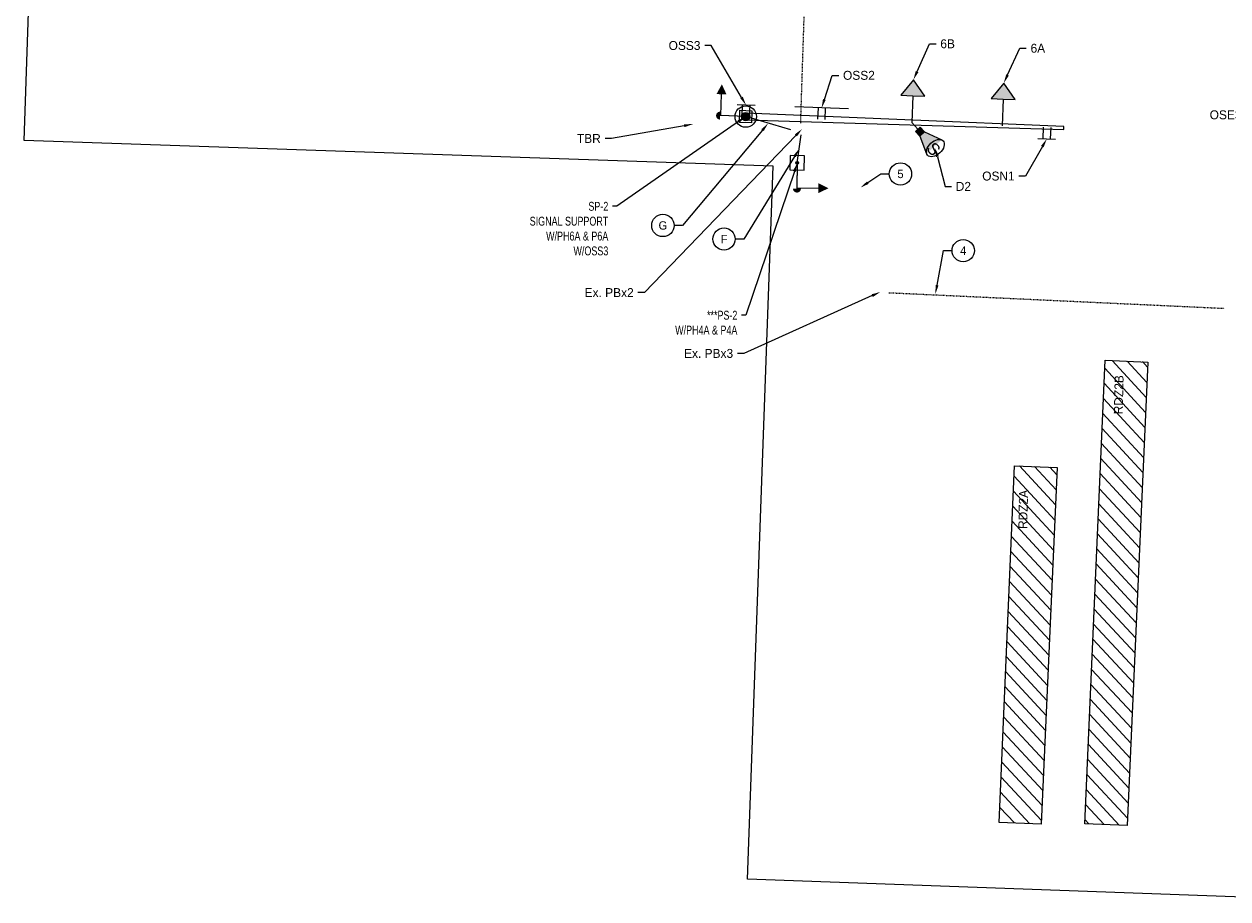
# Model space of a CAD drawing. Header units: feet. Extents: x 161116 to 161696, y 289780 to 291461.
# Tile 3 of 12: x 161321 to 161489, y 290491 to 290614. Entities that reach past the tile are written whole.
import ezdxf
from ezdxf import colors
from ezdxf.entities.mleader import LeaderData, LeaderLine
from ezdxf.enums import TextEntityAlignment as Align
from ezdxf.math import Vec2, Vec3

# ---------------------------------------------------------------- set-up
doc = ezdxf.new("R2010")
doc.units = ezdxf.units.FT
doc.header["$MEASUREMENT"] = 0
doc.linetypes.add('constlimit', pattern=[0])
doc.linetypes.add('OhDOT_USTN5', pattern=[0.11, 0.055, -0.055])
for name, color, linetype in [('RW_P_Const_Limits', 30, 'constlimit'), ('SG_P_Conduit', 1, 'Continuous'), ('SG_P_Detection', 24, 'Continuous'), ('SG_P_Foundation', 61, 'Continuous'), ('SG_P_Heads', 2, 'Continuous'), ('SG_P_Mast_Arm', 4, 'Continuous'), ('SG_P_Poles', 4, 'Continuous'), ('SG_P_Text', 7, 'Continuous'), ('SG_P_Text_Conduit', 7, 'Continuous'), ('SG_X_Conduit', 232, 'OhDOT_USTN5'), ('T-CONDUIT-TXT', 4, 'Continuous')]:
    doc.layers.add(name, color=color, linetype=linetype)
doc.layers.add('SG_P_DetectionZone', color=12, linetype='Continuous', lineweight=13)
doc.styles.add('Slanted-Normal', font='font31.shx', dxfattribs={"height": 0.1})
doc.styles.add('Slanted-Normal LS 0.50', font='font31.shx', dxfattribs={"height": 0.14})
doc.styles.get("Standard").update_dxf_attribs({"font": 'font31.shx'})

# ---------------------------------------------------------------- blocks, each defined once
blk = doc.blocks.new('*U1226')
at = {"layer": 'SG_P_Poles'}
h = blk.add_hatch(color=256, dxfattribs=at)
h.dxf.hatch_style = 1
edge = h.paths.add_edge_path()
edge.add_arc((0, 0), 0.583, 0, 360)
at = {"layer": 'SG_P_Foundation'}
blk.add_circle((0, 0), 1.5, dxfattribs=at)
at = {"layer": 'SG_P_Mast_Arm', "flags": 128}
blk.add_lwpolyline([(0, -0.46), (44.58, -0.42), (44.58, -0.01), (44.58, -0.01), (0, 0.46)], close=True, dxfattribs=at)
at = {"layer": 'SG_P_Poles'}
blk.add_lwpolyline([(-0.85, 0.85), (0.85, 0.85), (0.85, -0.85), (-0.85, -0.85)], close=True, dxfattribs=at)
blk.add_circle((0, 0), 0.583, dxfattribs=at)
blk = doc.blocks.new('*U1097')
at = {"layer": 'SG_P_Heads', "linetype": 'Continuous', "lineweight": 13}
for p, q in [((0, 0), (3.5, 0)), ((3.5, 0), (3.5, -3))]:
    blk.add_line(p, q, dxfattribs=at)
at = {"layer": 'SG_P_Heads', "linetype": 'Continuous', "lineweight": 0, "extrusion": (0, 0, -1)}
blk.add_solid([(-4.2, -3), (-2.8, -3), (-3.5, -4.4)], dxfattribs=at)
blk = doc.blocks.new('*U1098')
at = {"layer": 'SG_P_Heads'}
h = blk.add_hatch(color=256, dxfattribs=at)
edge = h.paths.add_edge_path()
edge.add_line((3.6, 0.56), (3.6, -0.56))
edge.add_ellipse((3.6, 0), major_axis=(-0.396, 0.396), ratio=0.999919, start_angle=134.9979, end_angle=314.9975)
blk.add_line((0, 0), (3.6, 0), dxfattribs=at)
blk = doc.blocks.new('*U1103')
at = {"layer": 'SG_P_Heads'}
blk.add_hatch(color=256, dxfattribs=at).paths.add_polyline_path([(3.75, 0), (3.75, -1.69), (6, 0), (3.75, 1.69)])
at = {"layer": 'SG_P_Heads', "flags": 128}
blk.add_lwpolyline([(3.75, 0), (3.75, -1.69), (6, 0), (3.75, 1.69), (3.75, 0), (0, 0)], dxfattribs=at)
blk = doc.blocks.new('*U1090')
at = {"layer": 'SG_P_Detection'}
h = blk.add_hatch(color=256, dxfattribs=at)
edge = h.paths.add_edge_path()
edge.add_line((0.387, 0.12), (0.181, 0.037))
edge.add_line((0.181, 0.037), (0.181, -0.037))
edge.add_line((0.181, -0.037), (0.387, -0.12))
edge.add_ellipse((0.406, 0), major_axis=(0, -0.124), ratio=0.621318, start_angle=194.0157, end_angle=345.9652, ccw=False)
for p, q in [((0, 0), (0.106, 0)), ((0.181, 0.037), (0.387, 0.12)), ((0.181, -0.037), (0.387, -0.12))]:
    blk.add_line(p, q, dxfattribs=at)
at = {"layer": 'SG_P_Detection', "flags": 128}
blk.add_lwpolyline([(0.106, 0.037), (0.106, -0.037), (0.181, -0.037), (0.181, 0.037), (0.106, 0.037)], close=True, dxfattribs=at)
at = {"layer": 'SG_P_Detection'}
blk.add_ellipse((0.406, 0), major_axis=(0, -0.124), ratio=0.621318, dxfattribs=at)
at = {"layer": 'SG_P_Detection', "extrusion": (0, 0, -1)}
blk.add_solid([(-0.106, 0.037), (-0.106, -0.037), (-0.181, 0.037), (-0.181, -0.037)], dxfattribs=at)
at = {"layer": 'SG_P_Detection', "insert": (0.4, -0.023), "char_height": 0.14, "attachment_point": 5, "line_spacing_factor": 0.6, "style": 'Slanted-Normal LS 0.50'}
blk.add_mtext('\\FISO_FONTLEFT;S', dxfattribs=at)
blk = doc.blocks.new('*U1113')
at = {"layer": 'SG_P_Heads', "flags": 128}
for points in [[(3.75, 1.59), (-3.75, 1.59)], [(-0.5, 1.59), (-0.5, 0)], [(0.5, 1.59), (0.5, 0)]]:
    blk.add_lwpolyline(points, dxfattribs=at)
blk = doc.blocks.new('_TagCircle')
at = {"color": 0, "linetype": 'ByBlock', "lineweight": -2, "transparency": 16777216}
blk.add_circle((0, 0), 0.125, dxfattribs=at)
at = {"layer": 'T-CONDUIT-TXT', "color": 0, "transparency": 16777216}
blk.add_attdef('TAGNUMBER', text='', height=0.09375, dxfattribs=at).set_placement((0, -0.046875), align=Align.CENTER)
blk = doc.blocks.new('*U1115')
at = {"layer": 'SG_P_Heads', "flags": 128}
for points in [[(1.25, 1.59), (-1.25, 1.59)], [(-0.5, 0), (-0.5, 1.59)], [(0.5, 1.59), (0.5, 0)]]:
    blk.add_lwpolyline(points, dxfattribs=at)
blk = doc.blocks.new('*U1089')
at = {"layer": 'SG_P_Poles'}
h = blk.add_hatch(color=256, dxfattribs=at)
h.dxf.hatch_style = 1
edge = h.paths.add_edge_path()
edge.add_arc((0, 0), 0.187, -89.2764, 90.7236)
edge.add_arc((0, 0), 0.187, 90.7236, 270.7236)
at = {"layer": 'SG_P_Foundation', "flags": 128}
blk.add_lwpolyline([(1, 1), (-1, 1), (-1, -1), (1, -1)], close=True, dxfattribs=at)
at = {"layer": 'SG_P_Poles'}
blk.add_circle((0, 0), 0.187, dxfattribs=at)

msp = doc.modelspace()

# ---------------------------------------------------------------- hatches: boundary and pattern name
at = {"layer": 'SG_P_DetectionZone', "transparency": 33554585}
h = msp.add_hatch(dxfattribs=at)
h.set_pattern_fill('ANSI31', color=247, scale=12, angle=-92.2053)
h.set_pattern_definition([(312.79474121, (-64620.6316, 1838591.243), (1.100688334, 1.019060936), [])])
h.paths.add_polyline_path([(161475.34, 290501.73), (161478.26, 290566.7), (161472.26, 290566.92), (161469.45, 290501.98)])
h = msp.add_hatch(dxfattribs=at)
h.set_pattern_fill('ANSI31', color=247, scale=12, angle=-92.2053)
h.set_pattern_definition([(312.79474121, (-64632.2057, 1838601.4326), (1.100688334, 1.019060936), [])])
h.paths.add_polyline_path([(161463.32, 290501.93), (161465.56, 290551.88), (161459.6, 290552.14), (161457.44, 290502.18)])

# ---------------------------------------------------------------- linework, layer by layer
at = {"layer": 'RW_P_Const_Limits', "flags": 128}
msp.add_lwpolyline([(161432.18, 290770.18), (161438.65, 290948.81), (161434.81, 290952.98), (161338.52, 290956.95), (161341.61, 291031.88), (161441.53, 291027.77), (161445.18, 291128.3), (161521.1, 291125.55), (161517.41, 291023.63), (161617.73, 291019.46), (161614.66, 290945.52), (161518.74, 290949.51), (161514.59, 290945.69), (161508.12, 290767.43), (161504.64, 290671.49), (161506.56, 290669.16), (161524.3, 290668.49), (161524.24, 290666.81), (161606.29, 290663.99), (161603.65, 290587.04), (161501.7, 290590.54), (161498.11, 290491.45), (161422.16, 290494.2), (161425.78, 290594.14), (161320.85, 290597.71), (161323.43, 290673.64), (161424.55, 290670.22), (161428.69, 290674.1), (161432.17, 290770.18)], dxfattribs=at)
at = {"layer": 'SG_P_Conduit', "flags": 128}
for points in [[(161428.25, 290599.19), (161421.93, 290601.07)], [(161429.15, 290594.57), (161429.7, 290598.52)]]:
    msp.add_lwpolyline(points, dxfattribs=at)
at = {"layer": 'SG_P_DetectionZone', "elevation": 996.48, "flags": 128}
for points in [[(161472.26, 290566.92), (161478.26, 290566.66), (161475.34, 290501.73), (161469.45, 290501.98)], [(161459.6, 290552.14), (161465.56, 290551.88), (161463.32, 290501.93), (161457.44, 290502.18)]]:
    msp.add_lwpolyline(points, close=True, dxfattribs=at)
at = {"layer": 'SG_X_Conduit', "elevation": 996.48, "flags": 128}
for points in [[(161429.63, 290600.12), (161431.76, 290665.2)], [(161442, 290576.39), (161488.95, 290574.2)]]:
    msp.add_lwpolyline(points, dxfattribs=at)

# ---------------------------------------------------------------- block references
at = {"layer": 'SG_P_Detection', "xscale": 12, "yscale": 12, "zscale": 12, "rotation": 312.7651045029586}
msp.add_blockref('*U1090', (161445.18, 290600.23, 996.48), dxfattribs=at)
at = {"layer": 'SG_P_Heads'}
for name, p, rotation in [('*U1103', (161445.18, 290600.23, 996.48), 87.77228890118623), ('*U1103', (161457.84, 290599.77, 996.48), 87.77228890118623), ('*U1097', (161421.93, 290601.07), 177.9389700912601), ('*U1115', (161421.93, 290601.07), 358.0205629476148), ('*U1113', (161432.5, 290600.69), 357.920710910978), ('*U1098', (161421.93, 290601.07), 177.9389700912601), ('*U1115', (161464.16, 290599.54, 996.48), 177.7482043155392)]:
    msp.add_blockref(name, p, dxfattribs=dict(at, rotation=rotation))
at = {"layer": 'SG_P_Heads', "xscale": -1, "rotation": 89.35752840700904}
for name in ['*U1098', '*U1097']:
    msp.add_blockref(name, (161429.15, 290594.57), dxfattribs=at)
at = {"layer": 'SG_P_Poles'}
for name, p, rotation in [('*U1226', (161421.93, 290601.07), 358.1945144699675), ('*U1089', (161429.15, 290594.57), 268.5967248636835)]:
    msp.add_blockref(name, p, dxfattribs=dict(at, rotation=rotation))

# ---------------------------------------------------------------- texts
at = {"layer": 'SG_P_DetectionZone', "style": 'Slanted-Normal'}
for s, p in [('RDZ2B', (161474.74, 290559.34, 996.48)), ('RDZ2A', (161461.36, 290543.27, 996.48))]:
    msp.add_text(s, height=1.25, rotation=88.6739, dxfattribs=at).set_placement(p)

# ---------------------------------------------------------------- leaders
at = {"layer": 'SG_P_Text'}
ml = msp.add_multileader_mtext('Standard', dxfattribs=at)
ml.set_content('OSS3', color=256, style='Slanted-Normal')
ml.set_leader_properties(color=256, linetype='ByLayer', lineweight=-1)
ml.build(insert=Vec2(0, 0))
ml.multileader.update_dxf_attribs({"dogleg_length": 0.09, "arrow_head_size": 1.25, "scale": 10})
ctx = ml.context
ctx.base_point, ctx.scale, ctx.char_height, ctx.arrow_head_size, ctx.landing_gap_size, ctx.plane_origin = Vec3(161410.46, 290611.03, 1990.99), 10, 1.25, 1.25, 0.6, Vec3(161338.75, 290639.92, 1990.99)
ctx.text_align_type = 2
notes = []
notes.append((ctx, [(1, (1, 1, 0), (161417.09, 290611.03, 1990.99), (-1, 0), 0.9, [(0, [(161421.98, 290602.66, 1990.99)], 0, [])])]))
ctx.mtext.insert, ctx.mtext.alignment, ctx.mtext.flow_direction = Vec3(161415.59, 290611.65, 1990.99), 3, 5
ml = msp.add_multileader_mtext('Standard', dxfattribs=at)
ml.set_content('6B', color=256, style='Slanted-Normal')
ml.set_leader_properties(color=256, linetype='ByLayer', lineweight=-1)
ml.build(insert=Vec2(0, 0))
ml.multileader.update_dxf_attribs({"dogleg_length": 0.09, "arrow_head_size": 1.25, "scale": 10})
ctx = ml.context
ctx.base_point, ctx.scale, ctx.char_height, ctx.arrow_head_size, ctx.landing_gap_size, ctx.plane_origin = Vec3(161448.59, 290611.26, 996.48), 10, 1.25, 1.25, 0.6, Vec3(161361.78, 290645.2, 996.48)
notes.append((ctx, [(0, (1, 1, 0), (161447.69, 290611.26, 996.48), (1, 0), 0.9, [(0, [(161445.42, 290606.22, 996.48)], 0, [])])]))
ctx.mtext.insert, ctx.mtext.flow_direction = Vec3(161449.19, 290611.89, 996.48), 5
ml = msp.add_multileader_mtext('Standard', dxfattribs=at)
ml.set_content('6A', color=256, style='Slanted-Normal')
ml.set_leader_properties(color=256, linetype='ByLayer', lineweight=-1)
ml.build(insert=Vec2(0, 0))
ml.multileader.update_dxf_attribs({"dogleg_length": 0.09, "arrow_head_size": 1.25, "scale": 10})
ctx = ml.context
ctx.base_point, ctx.scale, ctx.char_height, ctx.arrow_head_size, ctx.landing_gap_size, ctx.plane_origin = Vec3(161461.23, 290610.64, 996.48), 10, 1.25, 1.25, 0.6, Vec3(161377.77, 290644.62, 996.48)
notes.append((ctx, [(0, (1, 1, 0), (161460.33, 290610.64, 996.48), (1, 0), 0.9, [(0, [(161458.08, 290605.76, 996.48)], 0, [])])]))
ctx.mtext.insert, ctx.mtext.flow_direction = Vec3(161461.83, 290611.27, 996.48), 5
ml = msp.add_multileader_mtext('Standard', dxfattribs=at)
ml.set_content('OSS2', color=256, style='Slanted-Normal')
ml.set_leader_properties(color=256, linetype='ByLayer', lineweight=-1)
ml.build(insert=Vec2(0, 0))
ml.multileader.update_dxf_attribs({"dogleg_length": 0.09, "arrow_head_size": 1.25, "scale": 10})
ctx = ml.context
ctx.base_point, ctx.scale, ctx.char_height, ctx.arrow_head_size, ctx.landing_gap_size, ctx.plane_origin = Vec3(161434.96, 290606.84), 10, 1.25, 1.25, 0.6, Vec3(161347.95, 290641.11)
notes.append((ctx, [(0, (1, 1, 0), (161434.06, 290606.84), (1, 0), 0.9, [(0, [(161432.56, 290602.27)], 0, [])])]))
ctx.mtext.insert, ctx.mtext.flow_direction = Vec3(161435.56, 290607.47), 5
ml = msp.add_multileader_mtext('Standard', dxfattribs=at)
ml.set_content('OSE3', color=256, style='Slanted-Normal')
ml.set_leader_properties(color=256, linetype='ByLayer', lineweight=-1)
ml.build(insert=Vec2(0, 0))
ml.multileader.update_dxf_attribs({"dogleg_length": 0.09, "arrow_head_size": 1.25, "scale": 10})
ctx = ml.context
ctx.base_point, ctx.scale, ctx.char_height, ctx.arrow_head_size, ctx.landing_gap_size, ctx.plane_origin = Vec3(161486.28, 290601.32, 996.48), 10, 1.25, 1.25, 0.6, Vec3(161421.92, 290632.49, 996.48)
ctx.text_align_type = 2
notes.append((ctx, [(1, (1, 1, 0), (161492.88, 290601.32, 996.48), (-1, 0), 0.9, [(0, [(161506.53, 290593.65, 996.48)], 0, [])])]))
ctx.mtext.insert, ctx.mtext.alignment, ctx.mtext.flow_direction = Vec3(161491.38, 290601.94, 996.48), 3, 5
ml = msp.add_multileader_mtext('Standard', dxfattribs=at)
ml.set_content('OSN1', color=256, style='Slanted-Normal')
ml.set_leader_properties(color=256, linetype='ByLayer', lineweight=-1)
ml.build(insert=Vec2(0, 0))
ml.multileader.update_dxf_attribs({"dogleg_length": 0.09, "arrow_head_size": 1.25, "scale": 10})
ctx = ml.context
ctx.base_point, ctx.scale, ctx.char_height, ctx.arrow_head_size, ctx.landing_gap_size, ctx.plane_origin = Vec3(161454.89, 290592.73, 996.48), 10, 1.25, 1.25, 0.6, Vec3(161379.5, 290636.79, 996.48)
ctx.text_align_type = 2
notes.append((ctx, [(1, (1, 1, 0), (161461.11, 290592.73, 996.48), (-1, 0), 0.9, [(0, [(161464.11, 290597.95, 996.48)], 0, [])])]))
ctx.mtext.insert, ctx.mtext.alignment, ctx.mtext.flow_direction = Vec3(161459.61, 290593.36, 996.48), 3, 5
ml = msp.add_multileader_mtext('Standard', dxfattribs=at)
ml.set_content('D2', color=256, style='Slanted-Normal')
ml.set_leader_properties(color=256, linetype='ByLayer', lineweight=-1)
ml.build(insert=Vec2(0, 0))
ml.multileader.update_dxf_attribs({"dogleg_length": 0.09, "arrow_head_size": 1.25, "scale": 10})
ctx = ml.context
ctx.base_point, ctx.scale, ctx.char_height, ctx.arrow_head_size, ctx.landing_gap_size, ctx.plane_origin = Vec3(161450.75, 290591.29, 1.98), 10, 1.25, 1.25, 0.6, Vec3(161363.86, 290636.03, 1.98)
notes.append((ctx, [(0, (1, 1, 0), (161449.85, 290591.29, 1.98), (1, 0), 0.9, [(0, [(161448.48, 290596.65, 1.98)], 0, [])])]))
ctx.mtext.insert, ctx.mtext.flow_direction = Vec3(161451.35, 290591.91, 1.98), 5
at = {"layer": 'SG_P_Text_Conduit'}
ml = msp.add_multileader_mtext('Standard', dxfattribs=at)
ml.set_content('TBR', color=256, style='Slanted-Normal')
ml.set_leader_properties(color=256, linetype='ByLayer', lineweight=-1)
ml.build(insert=Vec2(0, 0))
ml.multileader.update_dxf_attribs({"dogleg_length": 0.09, "arrow_head_size": 1.25, "scale": 10})
ctx = ml.context
ctx.base_point, ctx.scale, ctx.char_height, ctx.arrow_head_size, ctx.landing_gap_size, ctx.plane_origin = Vec3(161397.71, 290597.99, 993.32), 10, 1.25, 1.25, 0.6, Vec3(161335.46, 290636.28, 993.32)
ctx.text_align_type = 2
notes.append((ctx, [(1, (1, 1, 0), (161403.13, 290597.99, 993.32), (-1, 0), 0.9, [(0, [(161414.55, 290600.01, 993.32)], 0, [])])]))
ctx.mtext.insert, ctx.mtext.alignment, ctx.mtext.flow_direction = Vec3(161401.63, 290598.62, 993.32), 3, 5
ml = msp.add_multileader_block('Standard', dxfattribs=at)
ml.set_content('_TagCircle', color=256, scale=12.5)
ml.set_attribute('TAGNUMBER', 'G', width=0)
ml.set_leader_properties(color=256, linetype='ByLayer', lineweight=-1)
ml.build(insert=Vec2(0, 0))
ml.multileader.update_dxf_attribs({"has_text_frame": 1, "dogleg_length": 0.12, "arrow_head_size": 1.25, "scale": 10})
ctx = ml.context
ctx.base_point, ctx.scale, ctx.char_height, ctx.arrow_head_size, ctx.landing_gap_size, ctx.plane_origin = Vec3(161408.77, 290585.81, 1990.99), 10, 1.25, 1.25, 1.25, Vec3(161249.87, 290558.78, 1990.99)
notes.append((ctx, [(0, (1, 1, 0), (161413.09, 290585.81, 1990.99), (-1, 0), 1.2, [(0, [(161425.09, 290600.13, 1990.99)], 0, [])])]))
ctx.block.insert = Vec3(161410.33, 290585.81, 1990.99)
ml = msp.add_multileader_block('Standard', dxfattribs=at)
ml.set_content('_TagCircle', color=256, scale=12.5)
ml.set_attribute('TAGNUMBER', 'F', width=0)
ml.set_leader_properties(color=256, linetype='ByLayer', lineweight=-1)
ml.build(insert=Vec2(0, 0))
ml.multileader.update_dxf_attribs({"has_text_frame": 1, "dogleg_length": 0.12, "arrow_head_size": 1.25, "scale": 10})
ctx = ml.context
ctx.base_point, ctx.scale, ctx.char_height, ctx.arrow_head_size, ctx.landing_gap_size, ctx.plane_origin = Vec3(161417.33, 290583.91), 10, 1.25, 1.25, 1.25, Vec3(161248.8, 290561.43)
notes.append((ctx, [(0, (1, 1, 0), (161421.65, 290583.91), (-1, 0), 1.2, [(0, [(161429.42, 290596.54)], 0, [])])]))
ctx.block.insert = Vec3(161418.89, 290583.91)
ml = msp.add_multileader_block('Standard', dxfattribs=at)
ml.set_content('_TagCircle', color=256, scale=12.5)
ml.set_attribute('TAGNUMBER', '5', width=0)
ml.set_leader_properties(color=256, linetype='ByLayer', lineweight=-1)
ml.build(insert=Vec2(0, 0))
ml.multileader.update_dxf_attribs({"has_text_frame": 1, "dogleg_length": 0.12, "arrow_head_size": 1.25, "scale": 10})
ctx = ml.context
ctx.base_point, ctx.scale, ctx.char_height, ctx.arrow_head_size, ctx.landing_gap_size, ctx.plane_origin = Vec3(161442.04, 290593.03, 996.48), 10, 1.25, 1.25, 1.25, Vec3(161261.69, 290549.86, 996.48)
notes.append((ctx, [(1, (1, 1, 0), (161440.84, 290593.03, 996.48), (1, 0), 1.2, [(0, [(161438, 290591.11, 996.48)], 0, [])])]))
ctx.block.insert = Vec3(161443.61, 290593.03, 996.48)
ml = msp.add_multileader_block('Standard', dxfattribs=at)
ml.set_content('_TagCircle', color=256, scale=12.5)
ml.set_attribute('TAGNUMBER', '4', width=0)
ml.set_leader_properties(color=256, linetype='ByLayer', lineweight=-1)
ml.build(insert=Vec2(0, 0))
ml.multileader.update_dxf_attribs({"has_text_frame": 1, "dogleg_length": 0.12, "arrow_head_size": 1.25, "scale": 10})
ctx = ml.context
ctx.base_point, ctx.scale, ctx.char_height, ctx.arrow_head_size, ctx.landing_gap_size, ctx.plane_origin = Vec3(161450.84, 290582.28, 996.48), 10, 1.25, 1.25, 1.25, Vec3(161272.92, 290535.66, 996.48)
notes.append((ctx, [(1, (1, 1, 0), (161449.64, 290582.28, 996.48), (1, 0), 1.2, [(0, [(161448.5, 290576.21, 996.48)], 0, [])])]))
ctx.block.insert = Vec3(161452.4, 290582.28, 996.48)
for ctx, leaders in notes:
    for number, flags, end, landing, length, lines in leaders:
        leader = LeaderData()
        leader.index, (leader.has_last_leader_line, leader.has_dogleg_vector, leader.attachment_direction) = number, flags
        leader.last_leader_point, leader.dogleg_vector, leader.dogleg_length = Vec3(end), Vec3(landing), length
        for number, points, colour, breaks in lines:
            line = LeaderLine()
            line.index, line.vertices, line.color, line.breaks = number, Vec3.list(points), colors.encode_raw_color(colour), breaks
            leader.lines.append(line)
        ctx.leaders.append(leader)

# ---------------------------------------------------------------- next in the draw order: leaders
at = {"layer": 'SG_P_Text'}
ml = msp.add_multileader_mtext('Standard', dxfattribs=at)
ml.set_content('{\\W0.75;SP-2\\PSIGNAL SUPPORT\\P\\pxqr;W/PH6A & P6A\\PW/OSS3}', color=256, style='Slanted-Normal')
ml.set_leader_properties(color=256, linetype='ByLayer', lineweight=-1)
ml.build(insert=Vec2(0, 0))
ml.multileader.update_dxf_attribs({"has_text_frame": 1, "dogleg_length": 0.06, "arrow_head_size": 1.25, "scale": 10})
ctx = ml.context
ctx.base_point, ctx.scale, ctx.char_height, ctx.arrow_head_size, ctx.landing_gap_size, ctx.plane_origin = Vec3(161390.53, 290588.5, 1990.99), 10, 1.25, 1.25, 0.6, Vec3(161346.2, 290622.41, 1990.99)
ctx.text_align_type = 2
notes = []
notes.append((ctx, [(1, (1, 1, 0), (161403.88, 290588.5, 1990.99), (-1, 0), 0.6, [(0, [(161421.93, 290601.07, 1990.99)], 0, [])])]))
ctx.mtext.insert, ctx.mtext.alignment, ctx.mtext.flow_direction = Vec3(161402.68, 290589.12, 1990.99), 3, 5
ctx.mtext.has_bg_fill, ctx.mtext.bg_color, ctx.mtext.bg_scale_factor, ctx.mtext.bg_transparency, ctx.mtext.use_window_bg_color = 1, -1027028792, 1.5, 0, 1
for ctx, leaders in notes:
    for number, flags, end, landing, length, lines in leaders:
        leader = LeaderData()
        leader.index, (leader.has_last_leader_line, leader.has_dogleg_vector, leader.attachment_direction) = number, flags
        leader.last_leader_point, leader.dogleg_vector, leader.dogleg_length = Vec3(end), Vec3(landing), length
        for number, points, colour, breaks in lines:
            line = LeaderLine()
            line.index, line.vertices, line.color, line.breaks = number, Vec3.list(points), colors.encode_raw_color(colour), breaks
            leader.lines.append(line)
        ctx.leaders.append(leader)

# ---------------------------------------------------------------- next in the draw order: leaders
ml = msp.add_multileader_mtext('Standard', dxfattribs=at)
ml.set_content('{\\W0.75;***PS-2\\P\\pxqr;W/PH4A & P4A}', color=256, style='Slanted-Normal')
ml.set_leader_properties(color=256, linetype='ByLayer', lineweight=-1)
ml.build(insert=Vec2(0, 0))
ml.multileader.update_dxf_attribs({"has_text_frame": 1, "dogleg_length": 0.06, "arrow_head_size": 1.25, "scale": 10})
ctx = ml.context
ctx.base_point, ctx.scale, ctx.char_height, ctx.arrow_head_size, ctx.landing_gap_size, ctx.plane_origin = Vec3(161410.41, 290573.23, 996.65), 10, 1.25, 1.25, 0.6, Vec3(161357.29, 290601.36, 996.65)
ctx.text_align_type = 2
notes = []
notes.append((ctx, [(1, (1, 1, 0), (161421.96, 290573.23, 996.65), (-1, 0), 0.6, [(0, [(161429.15, 290594.57, 996.65)], 0, [])])]))
ctx.mtext.insert, ctx.mtext.alignment, ctx.mtext.flow_direction = Vec3(161420.76, 290573.86, 996.65), 3, 5
ctx.mtext.has_bg_fill, ctx.mtext.bg_color, ctx.mtext.bg_scale_factor, ctx.mtext.bg_transparency, ctx.mtext.use_window_bg_color = 1, -1027028792, 1.5, 0, 1
for ctx, leaders in notes:
    for number, flags, end, landing, length, lines in leaders:
        leader = LeaderData()
        leader.index, (leader.has_last_leader_line, leader.has_dogleg_vector, leader.attachment_direction) = number, flags
        leader.last_leader_point, leader.dogleg_vector, leader.dogleg_length = Vec3(end), Vec3(landing), length
        for number, points, colour, breaks in lines:
            line = LeaderLine()
            line.index, line.vertices, line.color, line.breaks = number, Vec3.list(points), colors.encode_raw_color(colour), breaks
            leader.lines.append(line)
        ctx.leaders.append(leader)

# ---------------------------------------------------------------- next in the draw order: leaders
ml = msp.add_multileader_mtext('Standard', dxfattribs=at)
ml.set_content('Ex. PBx2', color=256, style='Slanted-Normal')
ml.set_leader_properties(color=256, linetype='ByLayer', lineweight=-1)
ml.build(insert=Vec2(0, 0))
ml.multileader.update_dxf_attribs({"dogleg_length": 0.09, "arrow_head_size": 1.25, "scale": 10})
ctx = ml.context
ctx.base_point, ctx.scale, ctx.char_height, ctx.arrow_head_size, ctx.landing_gap_size, ctx.plane_origin = Vec3(161397.33, 290576.41, 996.48), 10, 1.25, 1.25, 0.6, Vec3(161290.54, 290615.18, 996.48)
ctx.text_align_type = 2
notes = []
notes.append((ctx, [(1, (1, 1, 0), (161407.74, 290576.41, 996.48), (-1, 0), 0.9, [(0, [(161429.83, 290599.33, 996.48)], 0, [])])]))
ctx.mtext.insert, ctx.mtext.alignment, ctx.mtext.flow_direction = Vec3(161406.24, 290577.03, 996.48), 3, 5
ml = msp.add_multileader_mtext('Standard', dxfattribs=at)
ml.set_content('Ex. PBx3', color=256, style='Slanted-Normal')
ml.set_leader_properties(color=256, linetype='ByLayer', lineweight=-1)
ml.build(insert=Vec2(0, 0))
ml.multileader.update_dxf_attribs({"dogleg_length": 0.09, "arrow_head_size": 1.25, "scale": 10})
ctx = ml.context
ctx.base_point, ctx.scale, ctx.char_height, ctx.arrow_head_size, ctx.landing_gap_size, ctx.plane_origin = Vec3(161411.23, 290567.89, 996.48), 10, 1.25, 1.25, 0.6, Vec3(161302.64, 290593.1, 996.48)
ctx.text_align_type = 2
notes.append((ctx, [(1, (1, 1, 0), (161421.67, 290567.89, 996.48), (-1, 0), 0.9, [(0, [(161440.79, 290576.49, 996.48)], 0, [])])]))
ctx.mtext.insert, ctx.mtext.width, ctx.mtext.alignment, ctx.mtext.flow_direction = Vec3(161420.17, 290568.51, 996.48), 9.6653, 3, 5
for ctx, leaders in notes:
    for number, flags, end, landing, length, lines in leaders:
        leader = LeaderData()
        leader.index, (leader.has_last_leader_line, leader.has_dogleg_vector, leader.attachment_direction) = number, flags
        leader.last_leader_point, leader.dogleg_vector, leader.dogleg_length = Vec3(end), Vec3(landing), length
        for number, points, colour, breaks in lines:
            line = LeaderLine()
            line.index, line.vertices, line.color, line.breaks = number, Vec3.list(points), colors.encode_raw_color(colour), breaks
            leader.lines.append(line)
        ctx.leaders.append(leader)

doc.saveas('drawing.dxf')
